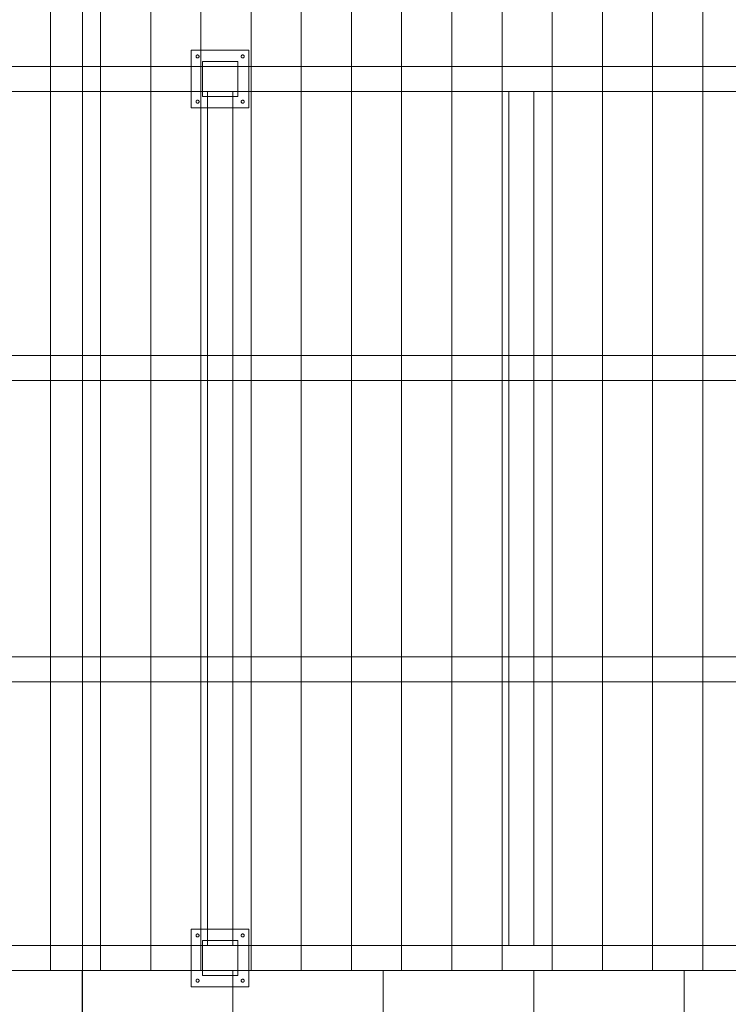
# Model space of a CAD drawing. Extents: x -620 to 3480, y 62 to 1102.
# Tile 31 of 256: x -162 to -106, y 253 to 331. Entities that reach past the tile are written whole.
import ezdxf
from ezdxf.lldxf.tags import DXFTag

# ---------------------------------------------------------------- set-up
doc = ezdxf.new("R2010")
doc.units = 0
doc.layers.get('0').update_dxf_attribs({"lineweight": 13})
for name, color, linetype, lineweight in [('60- 61 allgemeine Ausstattung- 4 Terrassen', 7, 'Continuous', 9), ('70 -71 Achsen- 1 Gebäudeachsen', 7, 'STRICHPUNKT2-A06G9SLK8I', 18), ('Keine-1', 7, 'Continuous', 15)]:
    doc.layers.add(name, color=color, linetype=linetype, lineweight=lineweight)
tags = doc.linetypes.add('grob-A06G9SLJ8I', pattern=[14, 3, -8, 3]).pattern_tags.tags
tags[8:9] = [DXFTag(74, 4), DXFTag(75, 0), DXFTag(340, '0'), DXFTag(46, 0.0), DXFTag(50, 0.0), DXFTag(44, 0.0), DXFTag(45, 0.0)]
tags[6:7] = [DXFTag(74, 4), DXFTag(75, 0), DXFTag(340, '0'), DXFTag(46, 0.0), DXFTag(50, 0.0), DXFTag(44, 0.0), DXFTag(45, 0.0)]
tags[4:5] = [DXFTag(74, 4), DXFTag(75, 0), DXFTag(340, '0'), DXFTag(46, 0.0), DXFTag(50, 0.0), DXFTag(44, 0.0), DXFTag(45, 0.0)]
tags = doc.linetypes.add('STRICHPUNKT2-A06G9SLK8I', pattern=[12.7, 6.35, -3.175, 0, -3.175]).pattern_tags.tags
tags[10:11] = [DXFTag(74, 4), DXFTag(75, 0), DXFTag(340, '0'), DXFTag(46, 0.0), DXFTag(50, 0.0), DXFTag(44, 0.0), DXFTag(45, 0.0)]
tags[8:9] = [DXFTag(74, 4), DXFTag(75, 0), DXFTag(340, '0'), DXFTag(46, 0.0), DXFTag(50, 0.0), DXFTag(44, 0.0), DXFTag(45, 0.0)]
tags[6:7] = [DXFTag(74, 4), DXFTag(75, 0), DXFTag(340, '0'), DXFTag(46, 0.0), DXFTag(50, 0.0), DXFTag(44, 0.0), DXFTag(45, 0.0)]
tags[4:5] = [DXFTag(74, 4), DXFTag(75, 0), DXFTag(340, '0'), DXFTag(46, 0.0), DXFTag(50, 0.0), DXFTag(44, 0.0), DXFTag(45, 0.0)]

# ---------------------------------------------------------------- blocks, each defined once
blk = doc.blocks.new('Referenz-A06G9SLM8I')
at = {"layer": '60- 61 allgemeine Ausstattung- 4 Terrassen', "color": 0, "lineweight": -2}
for p, q in [((-159.584, 255.304), (-159.584, 435.304)), ((-155.584, 255.304), (-155.584, 435.304)), ((-151.584, 255.304), (-151.584, 435.304)), ((-147.584, 255.304), (-147.584, 435.304)), ((-143.584, 255.304), (-143.584, 435.304)), ((-139.584, 255.304), (-139.584, 435.304)), ((-135.584, 255.304), (-135.584, 435.304)), ((-131.584, 255.304), (-131.584, 435.304)), ((-127.584, 255.304), (-127.584, 435.304)), ((-123.584, 255.304), (-123.584, 435.304)), ((-119.584, 255.304), (-119.584, 435.304)), ((-115.584, 255.304), (-115.584, 435.304)), ((-111.584, 255.304), (-111.584, 435.304)), ((-107.584, 255.304), (-107.584, 435.304)), ((-147.454, 327.704), (-144.654, 327.704)), ((-147.454, 324.904), (-147.454, 327.704)), ((-144.654, 327.704), (-144.654, 324.904)), ((-144.654, 324.904), (-147.454, 324.904)), ((-147.454, 257.704), (-144.654, 257.704)), ((-147.454, 254.904), (-147.454, 257.704)), ((-144.654, 257.704), (-144.654, 254.904)), ((-49.054, 255.304), (-169.054, 255.304)), ((-157.054, 205.504), (-157.054, 255.304)), ((-144.654, 254.904), (-147.454, 254.904)), ((-145.054, 205.504), (-145.054, 255.304)), ((-133.054, 205.504), (-133.054, 255.304)), ((-121.054, 205.504), (-121.054, 255.304)), ((-109.054, 205.504), (-109.054, 255.304))]:
    blk.add_line(p, q, dxfattribs=at)
at = {"layer": '60- 61 allgemeine Ausstattung- 4 Terrassen', "color": 0, "linetype": 'grob-A06G9SLJ8I', "lineweight": -2, "ltscale": 0.13}
for p, q in [((-337.054, 327.304), (-51.054, 327.304)), ((-51.054, 325.304), (-339.054, 325.304)), ((-147.054, 325.304), (-147.054, 257.304)), ((-145.054, 325.304), (-145.054, 257.304)), ((-123.054, 325.304), (-123.054, 257.304)), ((-121.054, 325.304), (-121.054, 257.304)), ((-337.054, 304.304), (-51.054, 304.304)), ((-51.054, 302.304), (-337.054, 302.304)), ((-337.054, 280.304), (-51.054, 280.304)), ((-51.054, 278.304), (-337.054, 278.304)), ((-339.054, 257.304), (-51.054, 257.304)), ((-51.054, 255.304), (-339.054, 255.304))]:
    blk.add_line(p, q, dxfattribs=at)
at = {"layer": '70 -71 Achsen- 1 Gebäudeachsen', "color": 0, "linetype": 'STRICHPUNKT2-A06G9SLK8I', "lineweight": -2, "ltscale": 0.13}
blk.add_line((-157.033, 1075.824), (-157.033, 76.384), dxfattribs=at)
at = {"layer": 'Keine-1', "color": 0, "linetype": 'grob-A06G9SLJ8I', "lineweight": -2, "ltscale": 0.13}
for p, q in [((-148.354, 328.604), (-143.754, 328.604)), ((-148.354, 324.004), (-148.354, 328.604)), ((-143.754, 328.604), (-143.754, 324.004)), ((-147.974, 328.104), (-147.973, 328.116)), ((-147.973, 328.092), (-147.974, 328.104)), ((-147.973, 328.116), (-147.972, 328.128)), ((-147.972, 328.081), (-147.973, 328.092)), ((-147.972, 328.128), (-147.969, 328.139)), ((-147.969, 328.069), (-147.972, 328.081)), ((-147.969, 328.139), (-147.965, 328.15)), ((-147.965, 328.058), (-147.969, 328.069)), ((-147.965, 328.15), (-147.96, 328.161)), ((-147.96, 328.048), (-147.965, 328.058)), ((-147.96, 328.161), (-147.954, 328.171)), ((-147.954, 328.038), (-147.96, 328.048)), ((-147.954, 328.171), (-147.947, 328.18)), ((-147.947, 328.028), (-147.954, 328.038)), ((-147.947, 328.18), (-147.939, 328.189)), ((-147.939, 328.019), (-147.947, 328.028)), ((-147.939, 328.189), (-147.93, 328.197)), ((-147.93, 328.011), (-147.939, 328.019)), ((-147.93, 328.197), (-147.921, 328.204)), ((-147.921, 328.004), (-147.93, 328.011)), ((-147.921, 328.204), (-147.911, 328.21)), ((-147.911, 327.998), (-147.921, 328.004)), ((-147.911, 328.21), (-147.9, 328.215)), ((-147.9, 327.993), (-147.911, 327.998)), ((-147.9, 328.215), (-147.889, 328.219)), ((-147.889, 327.989), (-147.9, 327.993)), ((-147.889, 328.219), (-147.877, 328.222)), ((-147.877, 327.987), (-147.889, 327.989)), ((-147.877, 328.222), (-147.866, 328.224)), ((-147.866, 327.985), (-147.877, 327.987)), ((-147.866, 328.224), (-147.854, 328.224)), ((-147.854, 327.984), (-147.866, 327.985)), ((-147.854, 328.224), (-147.842, 328.224)), ((-147.842, 327.985), (-147.854, 327.984)), ((-147.842, 328.224), (-147.831, 328.222)), ((-147.831, 327.987), (-147.842, 327.985)), ((-147.831, 328.222), (-147.819, 328.219)), ((-147.819, 327.989), (-147.831, 327.987)), ((-147.819, 328.219), (-147.808, 328.215)), ((-147.808, 327.993), (-147.819, 327.989)), ((-147.808, 328.215), (-147.798, 328.21)), ((-147.798, 327.998), (-147.808, 327.993)), ((-147.798, 328.21), (-147.787, 328.204)), ((-147.787, 328.004), (-147.798, 327.998)), ((-147.787, 328.204), (-147.778, 328.197)), ((-147.778, 328.011), (-147.787, 328.004)), ((-147.778, 328.197), (-147.769, 328.189)), ((-147.769, 328.019), (-147.778, 328.011)), ((-147.769, 328.189), (-147.761, 328.18)), ((-147.761, 328.028), (-147.769, 328.019)), ((-147.761, 328.18), (-147.754, 328.171)), ((-147.754, 328.038), (-147.761, 328.028)), ((-147.754, 328.171), (-147.748, 328.161)), ((-147.748, 328.048), (-147.754, 328.038)), ((-147.748, 328.161), (-147.743, 328.15)), ((-147.743, 328.058), (-147.748, 328.048)), ((-147.743, 328.15), (-147.739, 328.139)), ((-147.739, 328.069), (-147.743, 328.058)), ((-147.739, 328.139), (-147.736, 328.128)), ((-147.736, 328.081), (-147.739, 328.069)), ((-147.736, 328.128), (-147.735, 328.116)), ((-147.735, 328.092), (-147.736, 328.081)), ((-147.735, 328.116), (-147.734, 328.104)), ((-147.734, 328.104), (-147.735, 328.092)), ((-144.374, 328.104), (-144.373, 328.116)), ((-144.373, 328.092), (-144.374, 328.104)), ((-144.373, 328.116), (-144.372, 328.128)), ((-144.372, 328.081), (-144.373, 328.092)), ((-144.372, 328.128), (-144.369, 328.139)), ((-144.369, 328.069), (-144.372, 328.081)), ((-144.369, 328.139), (-144.365, 328.15)), ((-144.365, 328.058), (-144.369, 328.069)), ((-144.365, 328.15), (-144.36, 328.161)), ((-144.36, 328.048), (-144.365, 328.058)), ((-144.36, 328.161), (-144.354, 328.171)), ((-144.354, 328.038), (-144.36, 328.048)), ((-144.354, 328.171), (-144.347, 328.18)), ((-144.347, 328.028), (-144.354, 328.038)), ((-144.347, 328.18), (-144.339, 328.189)), ((-144.339, 328.019), (-144.347, 328.028)), ((-144.339, 328.189), (-144.33, 328.197)), ((-144.33, 328.011), (-144.339, 328.019)), ((-144.33, 328.197), (-144.321, 328.204)), ((-144.321, 328.004), (-144.33, 328.011)), ((-144.321, 328.204), (-144.311, 328.21)), ((-144.311, 327.998), (-144.321, 328.004)), ((-144.311, 328.21), (-144.3, 328.215)), ((-144.3, 327.993), (-144.311, 327.998)), ((-144.3, 328.215), (-144.289, 328.219)), ((-144.289, 327.989), (-144.3, 327.993)), ((-144.289, 328.219), (-144.277, 328.222)), ((-144.277, 327.987), (-144.289, 327.989)), ((-144.277, 328.222), (-144.266, 328.224)), ((-144.266, 327.985), (-144.277, 327.987)), ((-144.266, 328.224), (-144.254, 328.224)), ((-144.254, 327.984), (-144.266, 327.985)), ((-144.254, 328.224), (-144.242, 328.224)), ((-144.242, 327.985), (-144.254, 327.984)), ((-144.242, 328.224), (-144.231, 328.222)), ((-144.231, 327.987), (-144.242, 327.985)), ((-144.231, 328.222), (-144.219, 328.219)), ((-144.219, 327.989), (-144.231, 327.987)), ((-144.219, 328.219), (-144.208, 328.215)), ((-144.208, 327.993), (-144.219, 327.989)), ((-144.208, 328.215), (-144.198, 328.21)), ((-144.198, 327.998), (-144.208, 327.993)), ((-144.198, 328.21), (-144.187, 328.204)), ((-144.187, 328.004), (-144.198, 327.998)), ((-144.187, 328.204), (-144.178, 328.197)), ((-144.178, 328.011), (-144.187, 328.004)), ((-144.178, 328.197), (-144.169, 328.189)), ((-144.169, 328.019), (-144.178, 328.011)), ((-144.169, 328.189), (-144.161, 328.18)), ((-144.161, 328.028), (-144.169, 328.019)), ((-144.161, 328.18), (-144.154, 328.171)), ((-144.154, 328.038), (-144.161, 328.028)), ((-144.154, 328.171), (-144.148, 328.161)), ((-144.148, 328.048), (-144.154, 328.038)), ((-144.148, 328.161), (-144.143, 328.15)), ((-144.143, 328.058), (-144.148, 328.048)), ((-144.143, 328.15), (-144.139, 328.139)), ((-144.139, 328.069), (-144.143, 328.058)), ((-144.139, 328.139), (-144.136, 328.128)), ((-144.136, 328.081), (-144.139, 328.069)), ((-144.136, 328.128), (-144.135, 328.116)), ((-144.135, 328.092), (-144.136, 328.081)), ((-144.135, 328.116), (-144.134, 328.104)), ((-144.134, 328.104), (-144.135, 328.092)), ((-147.889, 324.619), (-147.877, 324.622)), ((-147.877, 324.622), (-147.866, 324.624)), ((-147.866, 324.624), (-147.854, 324.624)), ((-147.854, 324.624), (-147.842, 324.624)), ((-147.842, 324.624), (-147.831, 324.622)), ((-147.831, 324.622), (-147.819, 324.619)), ((-144.289, 324.619), (-144.277, 324.622)), ((-144.277, 324.622), (-144.266, 324.624)), ((-144.266, 324.624), (-144.254, 324.624)), ((-144.254, 324.624), (-144.242, 324.624)), ((-144.242, 324.624), (-144.231, 324.622)), ((-144.231, 324.622), (-144.219, 324.619)), ((-143.754, 324.004), (-148.354, 324.004)), ((-147.974, 324.504), (-147.973, 324.516)), ((-147.973, 324.492), (-147.974, 324.504)), ((-147.973, 324.516), (-147.972, 324.528)), ((-147.972, 324.481), (-147.973, 324.492)), ((-147.972, 324.528), (-147.969, 324.539)), ((-147.969, 324.469), (-147.972, 324.481)), ((-147.969, 324.539), (-147.965, 324.55)), ((-147.965, 324.458), (-147.969, 324.469)), ((-147.965, 324.55), (-147.96, 324.561)), ((-147.96, 324.448), (-147.965, 324.458)), ((-147.96, 324.561), (-147.954, 324.571)), ((-147.954, 324.438), (-147.96, 324.448)), ((-147.954, 324.571), (-147.947, 324.58)), ((-147.947, 324.428), (-147.954, 324.438)), ((-147.947, 324.58), (-147.939, 324.589)), ((-147.939, 324.419), (-147.947, 324.428)), ((-147.939, 324.589), (-147.93, 324.597)), ((-147.93, 324.411), (-147.939, 324.419)), ((-147.93, 324.597), (-147.921, 324.604)), ((-147.921, 324.404), (-147.93, 324.411)), ((-147.921, 324.604), (-147.911, 324.61)), ((-147.911, 324.398), (-147.921, 324.404)), ((-147.911, 324.61), (-147.9, 324.615)), ((-147.9, 324.393), (-147.911, 324.398)), ((-147.9, 324.615), (-147.889, 324.619)), ((-147.889, 324.389), (-147.9, 324.393)), ((-147.877, 324.387), (-147.889, 324.389)), ((-147.866, 324.385), (-147.877, 324.387)), ((-147.854, 324.384), (-147.866, 324.385)), ((-147.842, 324.385), (-147.854, 324.384)), ((-147.831, 324.387), (-147.842, 324.385)), ((-147.819, 324.389), (-147.831, 324.387)), ((-147.819, 324.619), (-147.808, 324.615)), ((-147.808, 324.393), (-147.819, 324.389)), ((-147.808, 324.615), (-147.798, 324.61)), ((-147.798, 324.398), (-147.808, 324.393)), ((-147.798, 324.61), (-147.787, 324.604)), ((-147.787, 324.404), (-147.798, 324.398)), ((-147.787, 324.604), (-147.778, 324.597)), ((-147.778, 324.411), (-147.787, 324.404)), ((-147.778, 324.597), (-147.769, 324.589)), ((-147.769, 324.419), (-147.778, 324.411)), ((-147.769, 324.589), (-147.761, 324.58)), ((-147.761, 324.428), (-147.769, 324.419)), ((-147.761, 324.58), (-147.754, 324.571)), ((-147.754, 324.438), (-147.761, 324.428)), ((-147.754, 324.571), (-147.748, 324.561)), ((-147.748, 324.448), (-147.754, 324.438)), ((-147.748, 324.561), (-147.743, 324.55)), ((-147.743, 324.458), (-147.748, 324.448)), ((-147.743, 324.55), (-147.739, 324.539)), ((-147.739, 324.469), (-147.743, 324.458)), ((-147.739, 324.539), (-147.736, 324.528)), ((-147.736, 324.481), (-147.739, 324.469)), ((-147.736, 324.528), (-147.735, 324.516)), ((-147.735, 324.492), (-147.736, 324.481)), ((-147.735, 324.516), (-147.734, 324.504)), ((-147.734, 324.504), (-147.735, 324.492)), ((-144.374, 324.504), (-144.373, 324.516)), ((-144.373, 324.492), (-144.374, 324.504)), ((-144.373, 324.516), (-144.372, 324.528)), ((-144.372, 324.481), (-144.373, 324.492)), ((-144.372, 324.528), (-144.369, 324.539)), ((-144.369, 324.469), (-144.372, 324.481)), ((-144.369, 324.539), (-144.365, 324.55)), ((-144.365, 324.458), (-144.369, 324.469)), ((-144.365, 324.55), (-144.36, 324.561)), ((-144.36, 324.448), (-144.365, 324.458)), ((-144.36, 324.561), (-144.354, 324.571)), ((-144.354, 324.438), (-144.36, 324.448)), ((-144.354, 324.571), (-144.347, 324.58)), ((-144.347, 324.428), (-144.354, 324.438)), ((-144.347, 324.58), (-144.339, 324.589)), ((-144.339, 324.419), (-144.347, 324.428)), ((-144.339, 324.589), (-144.33, 324.597)), ((-144.33, 324.411), (-144.339, 324.419)), ((-144.33, 324.597), (-144.321, 324.604)), ((-144.321, 324.404), (-144.33, 324.411)), ((-144.321, 324.604), (-144.311, 324.61)), ((-144.311, 324.398), (-144.321, 324.404)), ((-144.311, 324.61), (-144.3, 324.615)), ((-144.3, 324.393), (-144.311, 324.398)), ((-144.3, 324.615), (-144.289, 324.619)), ((-144.289, 324.389), (-144.3, 324.393)), ((-144.277, 324.387), (-144.289, 324.389)), ((-144.266, 324.385), (-144.277, 324.387)), ((-144.254, 324.384), (-144.266, 324.385)), ((-144.242, 324.385), (-144.254, 324.384)), ((-144.231, 324.387), (-144.242, 324.385)), ((-144.219, 324.389), (-144.231, 324.387)), ((-144.219, 324.619), (-144.208, 324.615)), ((-144.208, 324.393), (-144.219, 324.389)), ((-144.208, 324.615), (-144.198, 324.61)), ((-144.198, 324.398), (-144.208, 324.393)), ((-144.198, 324.61), (-144.187, 324.604)), ((-144.187, 324.404), (-144.198, 324.398)), ((-144.187, 324.604), (-144.178, 324.597)), ((-144.178, 324.411), (-144.187, 324.404)), ((-144.178, 324.597), (-144.169, 324.589)), ((-144.169, 324.419), (-144.178, 324.411)), ((-144.169, 324.589), (-144.161, 324.58)), ((-144.161, 324.428), (-144.169, 324.419)), ((-144.161, 324.58), (-144.154, 324.571)), ((-144.154, 324.438), (-144.161, 324.428)), ((-144.154, 324.571), (-144.148, 324.561)), ((-144.148, 324.448), (-144.154, 324.438)), ((-144.148, 324.561), (-144.143, 324.55)), ((-144.143, 324.458), (-144.148, 324.448)), ((-144.143, 324.55), (-144.139, 324.539)), ((-144.139, 324.469), (-144.143, 324.458)), ((-144.139, 324.539), (-144.136, 324.528)), ((-144.136, 324.481), (-144.139, 324.469)), ((-144.136, 324.528), (-144.135, 324.516)), ((-144.135, 324.492), (-144.136, 324.481)), ((-144.135, 324.516), (-144.134, 324.504)), ((-144.134, 324.504), (-144.135, 324.492)), ((-148.354, 258.604), (-143.754, 258.604)), ((-148.354, 254.004), (-148.354, 258.604)), ((-147.974, 258.104), (-147.973, 258.116)), ((-147.973, 258.092), (-147.974, 258.104)), ((-147.973, 258.116), (-147.972, 258.128)), ((-147.972, 258.081), (-147.973, 258.092)), ((-147.972, 258.128), (-147.969, 258.139)), ((-147.969, 258.069), (-147.972, 258.081)), ((-147.969, 258.139), (-147.965, 258.15)), ((-147.965, 258.058), (-147.969, 258.069)), ((-147.965, 258.15), (-147.96, 258.161)), ((-147.96, 258.048), (-147.965, 258.058)), ((-147.96, 258.161), (-147.954, 258.171)), ((-147.954, 258.038), (-147.96, 258.048)), ((-147.954, 258.171), (-147.947, 258.18)), ((-147.947, 258.028), (-147.954, 258.038)), ((-147.947, 258.18), (-147.939, 258.189)), ((-147.939, 258.019), (-147.947, 258.028)), ((-147.939, 258.189), (-147.93, 258.197)), ((-147.93, 258.011), (-147.939, 258.019)), ((-147.93, 258.197), (-147.921, 258.204)), ((-147.921, 258.004), (-147.93, 258.011)), ((-147.921, 258.204), (-147.911, 258.21)), ((-147.911, 257.998), (-147.921, 258.004)), ((-147.911, 258.21), (-147.9, 258.215)), ((-147.9, 257.993), (-147.911, 257.998)), ((-147.9, 258.215), (-147.889, 258.219)), ((-147.889, 257.989), (-147.9, 257.993)), ((-147.889, 258.219), (-147.877, 258.222)), ((-147.877, 257.987), (-147.889, 257.989)), ((-147.877, 258.222), (-147.866, 258.224)), ((-147.866, 257.985), (-147.877, 257.987)), ((-147.866, 258.224), (-147.854, 258.224)), ((-147.854, 257.984), (-147.866, 257.985)), ((-147.854, 258.224), (-147.842, 258.224)), ((-147.842, 257.985), (-147.854, 257.984)), ((-147.842, 258.224), (-147.831, 258.222)), ((-147.831, 257.987), (-147.842, 257.985)), ((-147.831, 258.222), (-147.819, 258.219)), ((-147.819, 257.989), (-147.831, 257.987)), ((-147.819, 258.219), (-147.808, 258.215)), ((-147.808, 257.993), (-147.819, 257.989)), ((-147.808, 258.215), (-147.798, 258.21)), ((-147.798, 257.998), (-147.808, 257.993)), ((-147.798, 258.21), (-147.787, 258.204)), ((-147.787, 258.004), (-147.798, 257.998)), ((-147.787, 258.204), (-147.778, 258.197)), ((-147.778, 258.011), (-147.787, 258.004)), ((-147.778, 258.197), (-147.769, 258.189)), ((-147.769, 258.019), (-147.778, 258.011)), ((-147.769, 258.189), (-147.761, 258.18)), ((-147.761, 258.028), (-147.769, 258.019)), ((-147.761, 258.18), (-147.754, 258.171)), ((-147.754, 258.038), (-147.761, 258.028)), ((-147.754, 258.171), (-147.748, 258.161)), ((-147.748, 258.048), (-147.754, 258.038)), ((-147.748, 258.161), (-147.743, 258.15)), ((-147.743, 258.058), (-147.748, 258.048)), ((-147.743, 258.15), (-147.739, 258.139)), ((-147.739, 258.069), (-147.743, 258.058)), ((-147.739, 258.139), (-147.736, 258.128)), ((-147.736, 258.081), (-147.739, 258.069)), ((-147.736, 258.128), (-147.735, 258.116)), ((-147.735, 258.092), (-147.736, 258.081)), ((-147.735, 258.116), (-147.734, 258.104)), ((-147.734, 258.104), (-147.735, 258.092)), ((-144.374, 258.104), (-144.373, 258.116)), ((-144.373, 258.092), (-144.374, 258.104)), ((-144.373, 258.116), (-144.372, 258.128)), ((-144.372, 258.081), (-144.373, 258.092)), ((-144.372, 258.128), (-144.369, 258.139)), ((-144.369, 258.069), (-144.372, 258.081)), ((-144.369, 258.139), (-144.365, 258.15)), ((-144.365, 258.058), (-144.369, 258.069)), ((-144.365, 258.15), (-144.36, 258.161)), ((-144.36, 258.048), (-144.365, 258.058)), ((-144.36, 258.161), (-144.354, 258.171)), ((-144.354, 258.038), (-144.36, 258.048)), ((-144.354, 258.171), (-144.347, 258.18)), ((-144.347, 258.028), (-144.354, 258.038)), ((-144.347, 258.18), (-144.339, 258.189)), ((-144.339, 258.019), (-144.347, 258.028)), ((-144.339, 258.189), (-144.33, 258.197)), ((-144.33, 258.011), (-144.339, 258.019)), ((-144.33, 258.197), (-144.321, 258.204)), ((-144.321, 258.004), (-144.33, 258.011)), ((-144.321, 258.204), (-144.311, 258.21)), ((-144.311, 257.998), (-144.321, 258.004)), ((-144.311, 258.21), (-144.3, 258.215)), ((-144.3, 257.993), (-144.311, 257.998)), ((-144.3, 258.215), (-144.289, 258.219)), ((-144.289, 257.989), (-144.3, 257.993)), ((-144.289, 258.219), (-144.277, 258.222)), ((-144.277, 257.987), (-144.289, 257.989)), ((-144.277, 258.222), (-144.266, 258.224)), ((-144.266, 257.985), (-144.277, 257.987)), ((-144.266, 258.224), (-144.254, 258.224)), ((-144.254, 257.984), (-144.266, 257.985)), ((-144.254, 258.224), (-144.242, 258.224)), ((-144.242, 257.985), (-144.254, 257.984)), ((-144.242, 258.224), (-144.231, 258.222)), ((-144.231, 257.987), (-144.242, 257.985)), ((-144.231, 258.222), (-144.219, 258.219)), ((-144.219, 257.989), (-144.231, 257.987)), ((-144.219, 258.219), (-144.208, 258.215)), ((-144.208, 257.993), (-144.219, 257.989)), ((-144.208, 258.215), (-144.198, 258.21)), ((-144.198, 257.998), (-144.208, 257.993)), ((-144.198, 258.21), (-144.187, 258.204)), ((-144.187, 258.004), (-144.198, 257.998)), ((-144.187, 258.204), (-144.178, 258.197)), ((-144.178, 258.011), (-144.187, 258.004)), ((-144.178, 258.197), (-144.169, 258.189)), ((-144.169, 258.019), (-144.178, 258.011)), ((-144.169, 258.189), (-144.161, 258.18)), ((-144.161, 258.028), (-144.169, 258.019)), ((-144.161, 258.18), (-144.154, 258.171)), ((-144.154, 258.038), (-144.161, 258.028)), ((-144.154, 258.171), (-144.148, 258.161)), ((-144.148, 258.048), (-144.154, 258.038)), ((-144.148, 258.161), (-144.143, 258.15)), ((-144.143, 258.058), (-144.148, 258.048)), ((-144.143, 258.15), (-144.139, 258.139)), ((-144.139, 258.069), (-144.143, 258.058)), ((-144.139, 258.139), (-144.136, 258.128)), ((-144.136, 258.081), (-144.139, 258.069)), ((-144.136, 258.128), (-144.135, 258.116)), ((-144.135, 258.092), (-144.136, 258.081)), ((-144.135, 258.116), (-144.134, 258.104)), ((-144.134, 258.104), (-144.135, 258.092)), ((-143.754, 258.604), (-143.754, 254.004)), ((-147.974, 254.504), (-147.973, 254.516)), ((-147.973, 254.492), (-147.974, 254.504)), ((-147.973, 254.516), (-147.972, 254.528)), ((-147.972, 254.481), (-147.973, 254.492)), ((-147.972, 254.528), (-147.969, 254.539)), ((-147.969, 254.469), (-147.972, 254.481)), ((-147.969, 254.539), (-147.965, 254.55)), ((-147.965, 254.458), (-147.969, 254.469)), ((-147.965, 254.55), (-147.96, 254.561)), ((-147.96, 254.448), (-147.965, 254.458)), ((-147.96, 254.561), (-147.954, 254.571)), ((-147.954, 254.438), (-147.96, 254.448)), ((-147.954, 254.571), (-147.947, 254.58)), ((-147.947, 254.428), (-147.954, 254.438)), ((-147.947, 254.58), (-147.939, 254.589)), ((-147.939, 254.419), (-147.947, 254.428)), ((-147.939, 254.589), (-147.93, 254.597)), ((-147.93, 254.411), (-147.939, 254.419)), ((-147.93, 254.597), (-147.921, 254.604)), ((-147.921, 254.404), (-147.93, 254.411)), ((-147.921, 254.604), (-147.911, 254.61)), ((-147.911, 254.398), (-147.921, 254.404)), ((-147.911, 254.61), (-147.9, 254.615)), ((-147.9, 254.393), (-147.911, 254.398)), ((-147.9, 254.615), (-147.889, 254.619)), ((-147.889, 254.389), (-147.9, 254.393)), ((-147.889, 254.619), (-147.877, 254.622)), ((-147.877, 254.387), (-147.889, 254.389)), ((-147.877, 254.622), (-147.866, 254.624)), ((-147.866, 254.385), (-147.877, 254.387)), ((-147.866, 254.624), (-147.854, 254.624)), ((-147.854, 254.384), (-147.866, 254.385)), ((-147.854, 254.624), (-147.842, 254.624)), ((-147.842, 254.385), (-147.854, 254.384)), ((-147.842, 254.624), (-147.831, 254.622)), ((-147.831, 254.387), (-147.842, 254.385)), ((-147.831, 254.622), (-147.819, 254.619)), ((-147.819, 254.389), (-147.831, 254.387)), ((-147.819, 254.619), (-147.808, 254.615)), ((-147.808, 254.393), (-147.819, 254.389)), ((-147.808, 254.615), (-147.798, 254.61)), ((-147.798, 254.398), (-147.808, 254.393)), ((-147.798, 254.61), (-147.787, 254.604)), ((-147.787, 254.404), (-147.798, 254.398)), ((-147.787, 254.604), (-147.778, 254.597)), ((-147.778, 254.411), (-147.787, 254.404)), ((-147.778, 254.597), (-147.769, 254.589)), ((-147.769, 254.419), (-147.778, 254.411)), ((-147.769, 254.589), (-147.761, 254.58)), ((-147.761, 254.428), (-147.769, 254.419)), ((-147.761, 254.58), (-147.754, 254.571)), ((-147.754, 254.438), (-147.761, 254.428)), ((-147.754, 254.571), (-147.748, 254.561)), ((-147.748, 254.448), (-147.754, 254.438)), ((-147.748, 254.561), (-147.743, 254.55)), ((-147.743, 254.458), (-147.748, 254.448)), ((-147.743, 254.55), (-147.739, 254.539)), ((-147.739, 254.469), (-147.743, 254.458)), ((-147.739, 254.539), (-147.736, 254.528)), ((-147.736, 254.481), (-147.739, 254.469)), ((-147.736, 254.528), (-147.735, 254.516)), ((-147.735, 254.492), (-147.736, 254.481)), ((-147.735, 254.516), (-147.734, 254.504)), ((-147.734, 254.504), (-147.735, 254.492)), ((-144.374, 254.504), (-144.373, 254.516)), ((-144.373, 254.492), (-144.374, 254.504)), ((-144.373, 254.516), (-144.372, 254.528)), ((-144.372, 254.481), (-144.373, 254.492)), ((-144.372, 254.528), (-144.369, 254.539)), ((-144.369, 254.469), (-144.372, 254.481)), ((-144.369, 254.539), (-144.365, 254.55)), ((-144.365, 254.458), (-144.369, 254.469)), ((-144.365, 254.55), (-144.36, 254.561)), ((-144.36, 254.448), (-144.365, 254.458)), ((-144.36, 254.561), (-144.354, 254.571)), ((-144.354, 254.438), (-144.36, 254.448)), ((-144.354, 254.571), (-144.347, 254.58)), ((-144.347, 254.428), (-144.354, 254.438)), ((-144.347, 254.58), (-144.339, 254.589)), ((-144.339, 254.419), (-144.347, 254.428)), ((-144.339, 254.589), (-144.33, 254.597)), ((-144.33, 254.411), (-144.339, 254.419)), ((-144.33, 254.597), (-144.321, 254.604)), ((-144.321, 254.404), (-144.33, 254.411)), ((-144.321, 254.604), (-144.311, 254.61)), ((-144.311, 254.398), (-144.321, 254.404)), ((-144.311, 254.61), (-144.3, 254.615)), ((-144.3, 254.393), (-144.311, 254.398)), ((-144.3, 254.615), (-144.289, 254.619)), ((-144.289, 254.389), (-144.3, 254.393)), ((-144.289, 254.619), (-144.277, 254.622)), ((-144.277, 254.387), (-144.289, 254.389)), ((-144.277, 254.622), (-144.266, 254.624)), ((-144.266, 254.385), (-144.277, 254.387)), ((-144.266, 254.624), (-144.254, 254.624)), ((-144.254, 254.384), (-144.266, 254.385)), ((-144.254, 254.624), (-144.242, 254.624)), ((-144.242, 254.385), (-144.254, 254.384)), ((-144.242, 254.624), (-144.231, 254.622)), ((-144.231, 254.387), (-144.242, 254.385)), ((-144.231, 254.622), (-144.219, 254.619)), ((-144.219, 254.389), (-144.231, 254.387)), ((-144.219, 254.619), (-144.208, 254.615)), ((-144.208, 254.393), (-144.219, 254.389)), ((-144.208, 254.615), (-144.198, 254.61)), ((-144.198, 254.398), (-144.208, 254.393)), ((-144.198, 254.61), (-144.187, 254.604)), ((-144.187, 254.404), (-144.198, 254.398)), ((-144.187, 254.604), (-144.178, 254.597)), ((-144.178, 254.411), (-144.187, 254.404)), ((-144.178, 254.597), (-144.169, 254.589)), ((-144.169, 254.419), (-144.178, 254.411)), ((-144.169, 254.589), (-144.161, 254.58)), ((-144.161, 254.428), (-144.169, 254.419)), ((-144.161, 254.58), (-144.154, 254.571)), ((-144.154, 254.438), (-144.161, 254.428)), ((-144.154, 254.571), (-144.148, 254.561)), ((-144.148, 254.448), (-144.154, 254.438)), ((-144.148, 254.561), (-144.143, 254.55)), ((-144.143, 254.458), (-144.148, 254.448)), ((-144.143, 254.55), (-144.139, 254.539)), ((-144.139, 254.469), (-144.143, 254.458)), ((-144.139, 254.539), (-144.136, 254.528)), ((-144.136, 254.481), (-144.139, 254.469)), ((-144.136, 254.528), (-144.135, 254.516)), ((-144.135, 254.492), (-144.136, 254.481)), ((-144.135, 254.516), (-144.134, 254.504)), ((-144.134, 254.504), (-144.135, 254.492)), ((-143.754, 254.004), (-148.354, 254.004))]:
    blk.add_line(p, q, dxfattribs=at)

msp = doc.modelspace()

# ---------------------------------------------------------------- block references
at = {"color": 8, "lineweight": 13, "ltscale": 0.13, "true_color": 0x808080}
msp.add_blockref('Referenz-A06G9SLM8I', (0, 0), dxfattribs=at)

doc.saveas('drawing.dxf')
